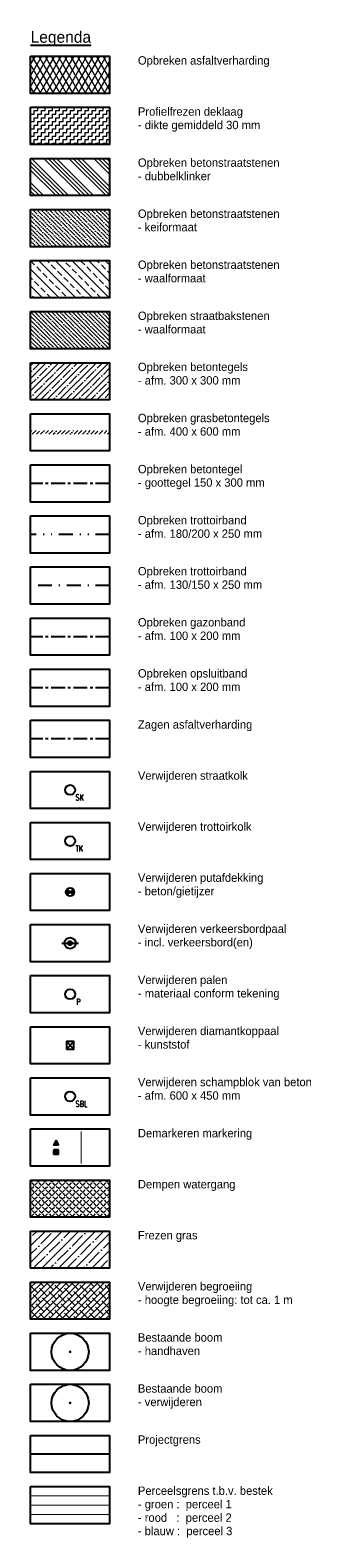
# Model space of a CAD drawing. Header units: metres. Extents: x 152057 to 155740, y 463538 to 465228.
# Tile 65 of 65: x 155708 to 155740, y 465065 to 465228. Entities that reach past the tile are written whole.
import ezdxf
from ezdxf.enums import TextEntityAlignment as Align

# ---------------------------------------------------------------- set-up
doc = ezdxf.new("R2010")
doc.units = ezdxf.units.M
for name, pattern in [('CENTER__G5', [2.4, 1.5, -0.3, 0.3, -0.3]), ('DASHDOT__G5', [3, 1.5, -0.75, 0, -0.75]), ('DIVIDE__G5', [3.75, 1.5, -0.75, 0, -0.75, 0, -0.75]), ('LIJN05-05', [1, 0.5, -0.5])]:
    doc.linetypes.add(name, pattern=pattern)
doc.layers.add('-DR-alg-hulplijnen', color=210, linetype='Continuous', plot=False)
for name, color, linetype in [('-DR-alg-legenda', 2, 'Continuous'), ('-DR-alg-perceelsgrens', 7, 'Continuous'), ('-DR-alg-projectgrens 1-500', 3, 'PROJECTGRENS_1-500'), ('-DR-v-inr-afzetpaal', 2, 'Continuous'), ('-DR-v-inr-schampblok', 10, 'Continuous'), ('-DR-v-inr-verkeersbordpaal', 2, 'Continuous'), ('-DR-v-mk-demarkeren', 252, 'Continuous'), ('-DR-v-rio-inspectieput opnieuw stellen', 1, 'Continuous'), ('-DR-v-rio-straatkolk', 1, 'Continuous'), ('-DR-v-rio-trottoirkolk', 1, 'Continuous'), ('-DR-v-vh-asfalt zagen', 10, 'CENTER__G5'), ('-DR-v-vh-band 10x20', 5, 'CENTER__G5'), ('-DR-v-vh-band 10x20 gazon', 4, 'CENTER__G5'), ('-DR-v-vh-band 13-15x25', 5, 'DASHDOT__G5'), ('-DR-v-vh-band 18-20x25', 5, 'DIVIDE__G5'), ('-DR-v-vh-goottegel', 151, 'CENTER__G5')]:
    doc.layers.add(name, color=color, linetype=linetype)
for name, color, linetype, lineweight in [('-DR-v-gr-begroeiing', 84, 'Continuous', 9), ('-DR-v-gr-dempen watergang', 170, 'Continuous', 9), ('-DR-v-gr-frezen', 84, 'Continuous', 9), ('-DR-v-vh-arc-asfalt frezen', 252, 'Continuous', 9), ('-DR-v-vh-arc-asfalt opbreken', 252, 'Continuous', 9), ('-DR-v-vh-arc-BSS dubbelklinker', 252, 'Continuous', 9), ('-DR-v-vh-arc-BSS keiformaat', 252, 'Continuous', 9), ('-DR-v-vh-arc-BSS waalformaat', 252, 'Continuous', 9), ('-DR-v-vh-arc-grasbeton', 252, 'Continuous', 9), ('-DR-v-vh-arc-SBS waalformaat', 252, 'Continuous', 9), ('-DR-v-vh-arc-tegels', 252, 'Continuous', 9)]:
    doc.layers.add(name, color=color, linetype=linetype, lineweight=lineweight)
doc.styles.add('18_100', font='romans.shx', dxfattribs={"width": 0.8, "height": 0.18})
doc.styles.add('18_200', font='romans.shx', dxfattribs={"width": 0.8, "height": 0.36})
doc.styles.add('Drong', font='txt', dxfattribs={"height": 1.8})
doc.styles.add('eurostile', font='txt')
doc.linetypes.add('PROJECTGRENS_1-500', pattern='A,0.8,-0.32,[133,ltypeshp.shx,S=0.32,R=0,X=-0.32,Y=0],-0.32,3.18', length=4.62)

# ---------------------------------------------------------------- blocks, each defined once
blk = doc.blocks.new('Verklaring')
blk.add_lwpolyline([(0, -3), (17, -3), (17, -11), (0, -11)], close=True)
at = {"style": 'eurostile'}
for tag, p in [('OMSCHRIJVING1', (23.1, -3)), ('OMSCHRIJVING2', (23.1, -5.9)), ('OMSCHRIJVING3', (23.1, -8.8))]:
    blk.add_attdef(tag, text='', height=1.8, dxfattribs=at).set_placement(p, align=Align.TOP_LEFT)
blk = doc.blocks.new('Verklaring - koptekst')
at = {"style": 'eurostile'}
blk.add_attdef('%%UVERKLARING', (0, 2.9), '', height=2.5, dxfattribs=at)
blk = doc.blocks.new('put')
at = {"color": 0, "ltscale": 0.5}
for p, q in [((-0.3, 0.06), (-0.06, 0.05)), ((-0.3, 0.03), (-0.03, 0.03)), ((-0.3, 0), (0, 0)), ((-0.29, 0.08), (-0.08, 0.08)), ((-0.28, 0.11), (-0.11, 0.11)), ((-0.27, 0.14), (-0.14, 0.14)), ((-0.27, 0.14), (-0.14, 0.14)), ((-0.25, 0.16), (-0.16, 0.16)), ((-0.23, 0.19), (-0.19, 0.19)), ((0, 0), (0.3, 0)), ((0.03, 0.03), (0.3, 0.03)), ((0.05, 0.05), (0.29, 0.05)), ((0.08, 0.08), (0.29, 0.08)), ((0.11, 0.11), (0.28, 0.11)), ((0.14, 0.14), (0.27, 0.14)), ((0.16, 0.16), (0.25, 0.16)), ((0.19, 0.19), (0.23, 0.19)), ((-0.3, -0.03), (-0.03, -0.03)), ((-0.3, -0.05), (-0.05, -0.05)), ((-0.29, -0.08), (-0.08, -0.08)), ((-0.28, -0.11), (-0.11, -0.11)), ((-0.27, -0.14), (-0.14, -0.14)), ((-0.25, -0.16), (-0.16, -0.16)), ((-0.23, -0.19), (-0.19, -0.19)), ((0.03, -0.03), (0.3, -0.03)), ((0.05, -0.05), (0.29, -0.06)), ((0.08, -0.08), (0.29, -0.08)), ((0.11, -0.11), (0.28, -0.11)), ((0.14, -0.14), (0.27, -0.14)), ((0.16, -0.16), (0.25, -0.16)), ((0.19, -0.19), (0.23, -0.19))]:
    blk.add_line(p, q, dxfattribs=at)
at = {"ltscale": 0.5}
for p, q in [((-0.21, 0.21), (0.21, -0.21)), ((0.21, 0.21), (-0.21, -0.21))]:
    blk.add_line(p, q, dxfattribs=at)
blk.add_ellipse((0, 0), major_axis=(-0.212, 0.212), ratio=1, start_param=3.926991, end_param=10.210176, dxfattribs=at)
at = {"style": '18_200', "width": 0.8}
blk.add_attdef('HOOGTE', (0.4, 0.26), '', height=0.25, dxfattribs=at)
blk = doc.blocks.new('trottoirkolk bestaand')
at = {"ltscale": 2}
blk.add_ellipse((0, 0), major_axis=(-0.127, 0.127), ratio=1, start_param=3.926991, end_param=10.210176, dxfattribs=at)
at = {"ltscale": 2, "style": '18_100', "width": 0.8}
blk.add_text('TK', height=0.216, dxfattribs=at).set_placement((0.193, -0.375))
at = {"style": '18_200', "width": 0.8}
blk.add_attdef('HOOGTE', (0.214, 0.179), '', height=0.25, dxfattribs=at)
blk = doc.blocks.new('straatkolk bestaand')
at = {"ltscale": 2}
blk.add_ellipse((0, 0), major_axis=(-0.127, 0.127), ratio=1, start_param=3.926991, end_param=10.210176, dxfattribs=at)
at = {"ltscale": 2, "style": '18_100', "width": 0.8}
blk.add_text('SK', height=0.216, dxfattribs=at).set_placement((0.193, -0.375))
at = {"style": '18_200', "width": 0.8}
blk.add_attdef('HOOGTE', (0.29, 0.211), '', height=0.25, dxfattribs=at)
blk = doc.blocks.new('verkeersbord')
blk.add_line((-0.3, 0), (0.3, 0))
for radius in [0.2, 0.0745]:
    blk.add_circle((0, 0), radius)
at = {"style": '18_200', "width": 0.8}
blk.add_attdef('HOOGTE', (0.245, 0.178), '', height=0.25, dxfattribs=at)
blk = doc.blocks.new('PAAL')
at = {"ltscale": 2}
blk.add_ellipse((0, 0), major_axis=(-0.181, 0), ratio=1, start_param=3.926991, end_param=10.210176, dxfattribs=at)
at = {"ltscale": 2, "style": '18_200', "width": 0.8}
blk.add_text('P', height=0.218, dxfattribs=at).set_placement((0.219, -0.382))
at = {"style": '18_200', "width": 0.8}
blk.add_attdef('HOOGTE', (0.236, 0.203), '', height=0.25, dxfattribs=at)
blk = doc.blocks.new('A$C37a2828a')
blk.add_lwpolyline([(-0.2, -0.2), (0.2, -0.2), (0.2, 0.2), (-0.2, 0.2)], close=True)
for points in [[(0.2, 0.2), (-0.2, -0.2)], [(-0.2, 0.2), (0.2, -0.2)]]:
    blk.add_lwpolyline(points)
blk = doc.blocks.new('schampblok')
at = {"ltscale": 2}
blk.add_ellipse((0, 0), major_axis=(-0.127, 0.127), ratio=1, start_param=1.570796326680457, end_param=7.853981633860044, dxfattribs=at)
at = {"ltscale": 2, "style": '18_100', "width": 0.8}
blk.add_text('SBL', height=0.216, dxfattribs=at).set_placement((0.193, -0.375))
at = {"style": '18_200', "width": 0.8}
blk.add_attdef('HOOGTE', (0.212, 0.28), '', height=0.25, dxfattribs=at)
blk = doc.blocks.new('*U18')
blk.add_hatch(color=256).paths.add_polyline_path([(-0.5, 0.01), (-0.51, -0.49), (-0.01, -0.5), (0, 0)])
for p, q in [((-0.51, -0.49), (-0.5, 0.01)), ((0, 0), (-0.5, 0.01)), ((-0.01, -0.5), (0, 0)), ((-0.01, -0.5), (-0.51, -0.49))]:
    blk.add_line(p, q)
blk = doc.blocks.new('*U20')
blk.add_lwpolyline([(-0.75, 0, 0.5, 0, 0), (-0.75, 0.5, 0, 0, 0)], format="xyseb")
blk.add_lwpolyline([(-0.5, 0), (-1, 0), (-0.75, 0.5)], close=True)

msp = doc.modelspace()

# ---------------------------------------------------------------- hatches: boundary and pattern name
at = {"layer": '-DR-alg-legenda'}
h = msp.add_hatch(color=253, dxfattribs=at)
edge = h.paths.add_edge_path()
edge.add_arc((155712.53, 465085.48), 0.15, 0, 360)
h = msp.add_hatch(color=10, dxfattribs=at)
edge = h.paths.add_edge_path()
edge.add_arc((155712.53, 465079.98), 0.15, 0, 360)
at = {"layer": '-DR-v-gr-begroeiing'}
h = msp.add_hatch(dxfattribs=at)
h.set_pattern_fill('ANSI38', color=256, scale=0.15)
h.set_pattern_definition([(45, (2718.8228, 1554.00314), (-0.33675960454, 0.33675960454), []), (135, (2718.8228, 1554.00314), (-1.0102788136, 0.33675960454), [1.190625, -0.714375])])
h.paths.add_polyline_path([(155708.28, 465092.98), (155716.78, 465092.98), (155716.78, 465088.98), (155708.28, 465088.98)])
at = {"layer": '-DR-v-gr-dempen watergang'}
h = msp.add_hatch(dxfattribs=at)
h.set_pattern_fill('ANGLE', color=256, scale=0.075, angle=45)
h.set_pattern_definition([(45, (2718.8228, 1586.99384), (-0.370435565, 0.370435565), [0.381, -0.142875]), (135, (2718.8228, 1586.99384), (-0.370435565, -0.370435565), [0.381, -0.142875])])
h.paths.add_polyline_path([(155708.28, 465103.97), (155716.78, 465103.97), (155716.78, 465099.98), (155708.28, 465099.98)])
at = {"layer": '-DR-v-gr-frezen'}
h = msp.add_hatch(dxfattribs=at)
h.set_pattern_fill('ANSI35', color=256, scale=0.2)
h.set_pattern_definition([(45, (2718.8228, 1554.0031), (-0.898025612, 0.898025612), []), (45, (2719.7208, 1554.0031), (-0.898025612, 0.898025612), [1.5875, -0.3175, 0, -0.3175])])
h.paths.add_polyline_path([(155708.28, 465098.48), (155716.78, 465098.48), (155716.78, 465094.48), (155708.28, 465094.48)])
at = {"layer": '-DR-v-vh-arc-asfalt frezen'}
h = msp.add_hatch(dxfattribs=at)
h.set_pattern_fill('AVH-ASFALT_FREESVAK', color=256, scale=0.25, pattern_type=2)
h.set_pattern_definition([(0, (2718.8228, 1597.99074), (0.390625, 0.390625), [0.390625, -0.390625]), (90, (2719.21343, 1597.99074), (-0.390625, 0.390625), [0.390625, -0.390625])])
h.paths.add_polyline_path([(155708.28, 465219.44), (155716.78, 465219.44), (155716.78, 465215.44), (155708.28, 465215.44)])
at = {"layer": '-DR-v-vh-arc-asfalt opbreken'}
h = msp.add_hatch(dxfattribs=at)
h.set_pattern_fill('AVH-ASFALT_LAAG1-D', color=256, scale=20, pattern_type=2)
h.set_pattern_definition([(60, (152089.3336, 463368.2484), (-0.51961524, 0.3), []), (120, (152089.3336, 463368.2484), (-0.51961524, -0.3), [])])
h.paths.add_polyline_path([(155708.28, 465224.94), (155716.78, 465224.94), (155716.78, 465220.94), (155708.28, 465220.94)])
at = {"layer": '-DR-v-vh-arc-BSS dubbelklinker'}
h = msp.add_hatch(dxfattribs=at)
h.set_pattern_fill('ANSI34', color=256, scale=0.1, angle=90)
h.set_pattern_definition([(135, (2718.8228, 1597.9907), (-1.347038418, -1.347038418), []), (135, (2718.8228, 1598.4398), (-1.347038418, -1.347038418), []), (135, (2718.8228, 1598.8888), (-1.347038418, -1.347038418), []), (135, (2718.8228, 1599.3378), (-1.347038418, -1.347038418), [])])
h.paths.add_polyline_path([(155708.28, 465213.94), (155716.78, 465213.94), (155716.78, 465209.94), (155708.28, 465209.94)])
at = {"layer": '-DR-v-vh-arc-BSS keiformaat'}
h = msp.add_hatch(dxfattribs=at)
h.set_pattern_fill('ANSI36', color=256, scale=0.1, angle=90)
h.set_pattern_definition([(135, (2718.8228, 1597.99074), (-0.61739260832, 0.16837980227), [0.79375, -0.15875, 0, -0.15875])])
h.paths.add_polyline_path([(155708.28, 465208.44), (155716.78, 465208.44), (155716.78, 465204.45), (155708.28, 465204.45)])
at = {"layer": '-DR-v-vh-arc-BSS waalformaat'}
h = msp.add_hatch(dxfattribs=at)
h.set_pattern_fill('ANSI33', color=256, scale=0.2, angle=90)
h.set_pattern_definition([(135, (2718.8228, 1603.4892), (-0.898025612, -0.898025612), []), (135, (2718.8228, 1604.3872), (-0.898025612, -0.898025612), [0.635, -0.3175])])
h.paths.add_polyline_path([(155708.28, 465202.95), (155716.78, 465202.95), (155716.78, 465198.95), (155708.28, 465198.95)])
at = {"layer": '-DR-v-vh-arc-grasbeton'}
h = msp.add_hatch(dxfattribs=at)
h.set_pattern_fill('ANSI35', color=256, scale=0.1)
h.paths.add_polyline_path([(155716.78, 465184.65), (155708.28, 465184.65), (155708.28, 465184.25), (155716.78, 465184.25)])
at = {"layer": '-DR-v-vh-arc-SBS waalformaat'}
h = msp.add_hatch(dxfattribs=at)
h.set_pattern_fill('ANSI35', color=256, scale=0.1, angle=-270)
h.set_pattern_definition([(135, (2718.8228, 1597.99074), (-0.44901280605, -0.44901280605), []), (135, (2718.8228, 1598.43975), (-0.44901280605, -0.44901280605), [0.79375, -0.15875, 0, -0.15875])])
h.paths.add_polyline_path([(155708.28, 465197.45), (155716.78, 465197.45), (155716.78, 465193.45), (155708.28, 465193.45)])
at = {"layer": '-DR-v-vh-arc-tegels'}
h = msp.add_hatch(dxfattribs=at)
h.set_pattern_fill('ANSI35', color=256, scale=0.15)
h.set_pattern_definition([(45, (2718.8228, 1597.9907), (-0.673519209, 0.673519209), []), (45, (2719.4963, 1597.9907), (-0.673519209, 0.673519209), [1.190625, -0.238125, 0, -0.238125])])
h.paths.add_polyline_path([(155708.28, 465191.95), (155716.78, 465191.95), (155716.78, 465187.95), (155708.28, 465187.95)])

# ---------------------------------------------------------------- linework, layer by layer
at = {"layer": '-DR-alg-legenda', "color": 253}
msp.add_circle((155712.53, 465085.48), 2, dxfattribs=at)
at = {"layer": '-DR-alg-legenda', "color": 10}
msp.add_circle((155712.53, 465079.98), 2, dxfattribs=at)
at = {"layer": '-DR-alg-perceelsgrens', "color": 81, "true_color": 0x92e67f, "const_width": 0.1, "flags": 128}
msp.add_lwpolyline([(155708.28, 465069.98), (155716.78, 465069.98)], dxfattribs=at)
at = {"layer": '-DR-alg-perceelsgrens', "color": 11, "true_color": 0xe97c7c, "const_width": 0.1, "flags": 128}
msp.add_lwpolyline([(155708.28, 465068.98), (155716.78, 465068.98)], dxfattribs=at)
at = {"layer": '-DR-alg-perceelsgrens', "color": 161, "true_color": 0x7ea3e7, "const_width": 0.1, "flags": 128}
msp.add_lwpolyline([(155708.28, 465067.98), (155716.78, 465067.98)], dxfattribs=at)
at = {"layer": '-DR-alg-projectgrens 1-500', "flags": 128}
msp.add_lwpolyline([(155708.28, 465074.48), (155716.78, 465074.48)], dxfattribs=at)
at = {"layer": '-DR-v-mk-demarkeren', "linetype": 'LIJN05-05', "const_width": 0.1, "flags": 128}
msp.add_lwpolyline([(155713.73, 465105.72), (155713.73, 465109.22)], dxfattribs=at)
at = {"layer": '-DR-v-vh-asfalt zagen', "flags": 128}
msp.add_lwpolyline([(155716.78, 465151.46), (155708.28, 465151.46)], dxfattribs=at)
at = {"layer": '-DR-v-vh-band 10x20', "flags": 128}
msp.add_lwpolyline([(155716.78, 465156.96), (155708.28, 465156.96)], dxfattribs=at)
at = {"layer": '-DR-v-vh-band 10x20 gazon', "flags": 128}
msp.add_lwpolyline([(155716.78, 465162.46), (155708.28, 465162.46)], dxfattribs=at)
at = {"layer": '-DR-v-vh-band 13-15x25', "flags": 128}
msp.add_lwpolyline([(155716.78, 465167.96), (155708.28, 465167.96)], dxfattribs=at)
at = {"layer": '-DR-v-vh-band 18-20x25', "flags": 128}
msp.add_lwpolyline([(155716.78, 465173.46), (155708.28, 465173.46)], dxfattribs=at)
at = {"layer": '-DR-v-vh-goottegel'}
msp.add_lwpolyline([(155716.78, 465178.95), (155708.28, 465178.95)], dxfattribs=at)

# ---------------------------------------------------------------- block references
at = {"layer": '-DR-alg-hulplijnen', "xscale": 0.5, "yscale": 0.5, "zscale": 0.5}
for p in [(155708.28, 465088.98), (155708.28, 465083.48)]:
    msp.add_blockref('Verklaring', p, dxfattribs=at)
at = {"layer": '-DR-alg-legenda', "xscale": 0.5, "yscale": 0.5, "zscale": 0.5}
for name, p, values in [('Verklaring - koptekst', (155708.28, 465224.94), {'%%UVERKLARING': '%%ULegenda'}), ('Verklaring', (155708.28, 465072.48), {'OMSCHRIJVING1': 'Perceelsgrens t.b.v. bestek', 'OMSCHRIJVING2': '- groen :  perceel 1', 'OMSCHRIJVING3': '- rood   :  perceel 2'})]:
    msp.add_blockref(name, p, dxfattribs=at).add_auto_attribs(values)
at = {"layer": '-DR-alg-legenda'}
ref = msp.add_blockref('Verklaring', (155708.28, 465226.44), dxfattribs=dict(at, xscale=0.5, yscale=0.5, zscale=0.5))
ref.add_attrib('OMSCHRIJVING1', 'Opbreken asfaltverharding', dxfattribs={"layer": '0', "height": 0.9, "style": 'eurostile'}).set_placement((155719.83, 465224.94), align=Align.TOP_LEFT)
ref = msp.add_blockref('Verklaring', (155708.28, 465220.94), dxfattribs=dict(at, xscale=0.5, yscale=0.5, zscale=0.5))
ref.add_attrib('OMSCHRIJVING1', 'Profielfrezen deklaag', dxfattribs={"layer": '0', "height": 0.9, "style": 'eurostile'}).set_placement((155719.83, 465219.44), align=Align.TOP_LEFT)
ref.add_attrib('OMSCHRIJVING2', '- dikte gemiddeld 30 mm', dxfattribs={"layer": '0', "height": 0.9, "style": 'eurostile'}).set_placement((155719.83, 465217.99), align=Align.TOP_LEFT)
ref = msp.add_blockref('Verklaring', (155708.28, 465215.44), dxfattribs=dict(at, xscale=0.5, yscale=0.5, zscale=0.5))
ref.add_attrib('OMSCHRIJVING1', 'Opbreken betonstraatstenen', dxfattribs={"layer": '0', "height": 0.9, "style": 'eurostile'}).set_placement((155719.83, 465213.94), align=Align.TOP_LEFT)
ref.add_attrib('OMSCHRIJVING2', '- dubbelklinker', dxfattribs={"layer": '0', "height": 0.9, "style": 'eurostile'}).set_placement((155719.83, 465212.49), align=Align.TOP_LEFT)
ref = msp.add_blockref('Verklaring', (155708.28, 465209.94), dxfattribs=dict(at, xscale=0.5, yscale=0.5, zscale=0.5))
ref.add_attrib('OMSCHRIJVING1', 'Opbreken betonstraatstenen', dxfattribs={"layer": '0', "height": 0.9, "style": 'eurostile'}).set_placement((155719.83, 465208.44), align=Align.TOP_LEFT)
ref.add_attrib('OMSCHRIJVING2', '- keiformaat', dxfattribs={"layer": '0', "height": 0.9, "style": 'eurostile'}).set_placement((155719.83, 465207), align=Align.TOP_LEFT)
ref = msp.add_blockref('Verklaring', (155708.28, 465204.45), dxfattribs=dict(at, xscale=0.5, yscale=0.5, zscale=0.5))
ref.add_attrib('OMSCHRIJVING1', 'Opbreken betonstraatstenen', dxfattribs={"layer": '0', "height": 0.9, "style": 'eurostile'}).set_placement((155719.83, 465202.95), align=Align.TOP_LEFT)
ref.add_attrib('OMSCHRIJVING2', '- waalformaat', dxfattribs={"layer": '0', "height": 0.9, "style": 'eurostile'}).set_placement((155719.83, 465201.5), align=Align.TOP_LEFT)
ref = msp.add_blockref('Verklaring', (155708.28, 465198.95), dxfattribs=dict(at, xscale=0.5, yscale=0.5, zscale=0.5))
ref.add_attrib('OMSCHRIJVING1', 'Opbreken straatbakstenen', dxfattribs={"layer": '0', "height": 0.9, "style": 'eurostile'}).set_placement((155719.83, 465197.45), align=Align.TOP_LEFT)
ref.add_attrib('OMSCHRIJVING2', '- waalformaat', dxfattribs={"layer": '0', "height": 0.9, "style": 'eurostile'}).set_placement((155719.83, 465196), align=Align.TOP_LEFT)
ref = msp.add_blockref('Verklaring', (155708.28, 465193.45), dxfattribs=dict(at, xscale=0.5, yscale=0.5, zscale=0.5))
ref.add_attrib('OMSCHRIJVING1', 'Opbreken betontegels', dxfattribs={"layer": '0', "height": 0.9, "style": 'eurostile'}).set_placement((155719.83, 465191.95), align=Align.TOP_LEFT)
ref.add_attrib('OMSCHRIJVING2', '- afm. 300 x 300 mm', dxfattribs={"layer": '0', "height": 0.9, "style": 'eurostile'}).set_placement((155719.83, 465190.5), align=Align.TOP_LEFT)
ref = msp.add_blockref('Verklaring', (155708.28, 465187.95), dxfattribs=dict(at, xscale=0.5, yscale=0.5, zscale=0.5))
ref.add_attrib('OMSCHRIJVING1', 'Opbreken grasbetontegels', dxfattribs={"layer": '0', "height": 0.9, "style": 'eurostile'}).set_placement((155719.83, 465186.45), align=Align.TOP_LEFT)
ref.add_attrib('OMSCHRIJVING2', '- afm. 400 x 600 mm', dxfattribs={"layer": '0', "height": 0.9, "style": 'eurostile'}).set_placement((155719.83, 465185), align=Align.TOP_LEFT)
ref = msp.add_blockref('Verklaring', (155708.28, 465182.45), dxfattribs=dict(at, xscale=0.5, yscale=0.5, zscale=0.5))
ref.add_attrib('OMSCHRIJVING1', 'Opbreken betontegel', dxfattribs={"layer": '0', "height": 0.9, "style": 'eurostile'}).set_placement((155719.83, 465180.95), align=Align.TOP_LEFT)
ref.add_attrib('OMSCHRIJVING2', '- goottegel 150 x 300 mm', dxfattribs={"layer": '0', "height": 0.9, "style": 'eurostile'}).set_placement((155719.83, 465179.5), align=Align.TOP_LEFT)
ref = msp.add_blockref('Verklaring', (155708.28, 465176.95), dxfattribs=dict(at, xscale=0.5, yscale=0.5, zscale=0.5))
ref.add_attrib('OMSCHRIJVING1', 'Opbreken trottoirband', dxfattribs={"layer": '0', "height": 0.9, "style": 'eurostile'}).set_placement((155719.83, 465175.45), align=Align.TOP_LEFT)
ref.add_attrib('OMSCHRIJVING2', '- afm. 180/200 x 250 mm', dxfattribs={"layer": '0', "height": 0.9, "style": 'eurostile'}).set_placement((155719.83, 465174), align=Align.TOP_LEFT)
ref = msp.add_blockref('Verklaring', (155708.28, 465171.46), dxfattribs=dict(at, xscale=0.5, yscale=0.5, zscale=0.5))
ref.add_attrib('OMSCHRIJVING1', 'Opbreken trottoirband', dxfattribs={"layer": '0', "height": 0.9, "style": 'eurostile'}).set_placement((155719.83, 465169.96), align=Align.TOP_LEFT)
ref.add_attrib('OMSCHRIJVING2', '- afm. 130/150 x 250 mm', dxfattribs={"layer": '0', "height": 0.9, "style": 'eurostile'}).set_placement((155719.83, 465168.51), align=Align.TOP_LEFT)
ref = msp.add_blockref('Verklaring', (155708.28, 465165.96), dxfattribs=dict(at, xscale=0.5, yscale=0.5, zscale=0.5))
ref.add_attrib('OMSCHRIJVING1', 'Opbreken gazonband', dxfattribs={"layer": '0', "height": 0.9, "style": 'eurostile'}).set_placement((155719.83, 465164.46), align=Align.TOP_LEFT)
ref.add_attrib('OMSCHRIJVING2', '- afm. 100 x 200 mm', dxfattribs={"layer": '0', "height": 0.9, "style": 'eurostile'}).set_placement((155719.83, 465163.01), align=Align.TOP_LEFT)
ref = msp.add_blockref('Verklaring', (155708.28, 465160.46), dxfattribs=dict(at, xscale=0.5, yscale=0.5, zscale=0.5))
ref.add_attrib('OMSCHRIJVING1', 'Opbreken opsluitband', dxfattribs={"layer": '0', "height": 0.9, "style": 'eurostile'}).set_placement((155719.83, 465158.96), align=Align.TOP_LEFT)
ref.add_attrib('OMSCHRIJVING2', '- afm. 100 x 200 mm', dxfattribs={"layer": '0', "height": 0.9, "style": 'eurostile'}).set_placement((155719.83, 465157.51), align=Align.TOP_LEFT)
ref = msp.add_blockref('Verklaring', (155708.28, 465154.96), dxfattribs=dict(at, xscale=0.5, yscale=0.5, zscale=0.5))
ref.add_attrib('OMSCHRIJVING1', 'Zagen asfaltverharding', dxfattribs={"layer": '0', "height": 0.9, "style": 'eurostile'}).set_placement((155719.83, 465153.46), align=Align.TOP_LEFT)
ref = msp.add_blockref('Verklaring', (155708.28, 465149.46), dxfattribs=dict(at, xscale=0.5, yscale=0.5, zscale=0.5))
ref.add_attrib('OMSCHRIJVING1', 'Verwijderen straatkolk', dxfattribs={"layer": '0', "height": 0.9, "style": 'eurostile'}).set_placement((155719.83, 465147.96), align=Align.TOP_LEFT)
ref = msp.add_blockref('Verklaring', (155708.28, 465143.96), dxfattribs=dict(at, xscale=0.5, yscale=0.5, zscale=0.5))
ref.add_attrib('OMSCHRIJVING1', 'Verwijderen trottoirkolk', dxfattribs={"layer": '0', "height": 0.9, "style": 'eurostile'}).set_placement((155719.83, 465142.46), align=Align.TOP_LEFT)
ref = msp.add_blockref('Verklaring', (155708.28, 465138.47), dxfattribs=dict(at, xscale=0.5, yscale=0.5, zscale=0.5))
ref.add_attrib('OMSCHRIJVING1', 'Verwijderen putafdekking', dxfattribs={"layer": '0', "height": 0.9, "style": 'eurostile'}).set_placement((155719.83, 465136.97), align=Align.TOP_LEFT)
ref.add_attrib('OMSCHRIJVING2', '- beton/gietijzer', dxfattribs={"layer": '0', "height": 0.9, "style": 'eurostile'}).set_placement((155719.83, 465135.52), align=Align.TOP_LEFT)
ref = msp.add_blockref('Verklaring', (155708.28, 465132.97), dxfattribs=dict(at, xscale=0.5, yscale=0.5, zscale=0.5))
ref.add_attrib('OMSCHRIJVING1', 'Verwijderen verkeersbordpaal', dxfattribs={"layer": '0', "height": 0.9, "style": 'eurostile'}).set_placement((155719.83, 465131.47), align=Align.TOP_LEFT)
ref.add_attrib('OMSCHRIJVING2', '- incl. verkeersbord(en)', dxfattribs={"layer": '0', "height": 0.9, "style": 'eurostile'}).set_placement((155719.83, 465130.02), align=Align.TOP_LEFT)
ref = msp.add_blockref('Verklaring', (155708.28, 465127.47), dxfattribs=dict(at, xscale=0.5, yscale=0.5, zscale=0.5))
ref.add_attrib('OMSCHRIJVING1', 'Verwijderen palen', dxfattribs={"layer": '0', "height": 0.9, "style": 'eurostile'}).set_placement((155719.83, 465125.97), align=Align.TOP_LEFT)
ref.add_attrib('OMSCHRIJVING2', '- materiaal conform tekening', dxfattribs={"layer": '0', "height": 0.9, "style": 'eurostile'}).set_placement((155719.83, 465124.52), align=Align.TOP_LEFT)
ref = msp.add_blockref('Verklaring', (155708.28, 465121.97), dxfattribs=dict(at, xscale=0.5, yscale=0.5, zscale=0.5))
ref.add_attrib('OMSCHRIJVING1', 'Verwijderen diamantkoppaal', dxfattribs={"layer": '0', "height": 0.9, "style": 'eurostile'}).set_placement((155719.83, 465120.47), align=Align.TOP_LEFT)
ref.add_attrib('OMSCHRIJVING2', '- kunststof', dxfattribs={"layer": '0', "height": 0.9, "style": 'eurostile'}).set_placement((155719.83, 465119.02), align=Align.TOP_LEFT)
ref = msp.add_blockref('Verklaring', (155708.28, 465116.47), dxfattribs=dict(at, xscale=0.5, yscale=0.5, zscale=0.5))
ref.add_attrib('OMSCHRIJVING1', 'Verwijderen schampblok van beton', dxfattribs={"layer": '0', "height": 0.9, "style": 'eurostile'}).set_placement((155719.83, 465114.97), align=Align.TOP_LEFT)
ref.add_attrib('OMSCHRIJVING2', '- afm. 600 x 450 mm', dxfattribs={"layer": '0', "height": 0.9, "style": 'eurostile'}).set_placement((155719.83, 465113.52), align=Align.TOP_LEFT)
ref = msp.add_blockref('Verklaring', (155708.28, 465110.97), dxfattribs=dict(at, xscale=0.5, yscale=0.5, zscale=0.5))
ref.add_attrib('OMSCHRIJVING1', 'Demarkeren markering', dxfattribs={"layer": '0', "height": 0.9, "style": 'eurostile'}).set_placement((155719.83, 465109.47), align=Align.TOP_LEFT)
ref = msp.add_blockref('Verklaring', (155708.28, 465105.47), dxfattribs=dict(at, xscale=0.5, yscale=0.5, zscale=0.5))
ref.add_attrib('OMSCHRIJVING1', 'Dempen watergang', dxfattribs={"layer": '0', "height": 0.9, "style": 'eurostile'}).set_placement((155719.83, 465103.97), align=Align.TOP_LEFT)
ref = msp.add_blockref('Verklaring', (155708.28, 465099.98), dxfattribs=dict(at, xscale=0.5, yscale=0.5, zscale=0.5))
ref.add_attrib('OMSCHRIJVING1', 'Frezen gras', dxfattribs={"layer": '0', "height": 0.9, "style": 'eurostile'}).set_placement((155719.83, 465098.48), align=Align.TOP_LEFT)
ref = msp.add_blockref('Verklaring', (155708.28, 465094.48), dxfattribs=dict(at, xscale=0.5, yscale=0.5, zscale=0.5))
ref.add_attrib('OMSCHRIJVING1', 'Verwijderen begroeiing', dxfattribs={"layer": '0', "height": 0.9, "style": 'eurostile'}).set_placement((155719.83, 465092.98), align=Align.TOP_LEFT)
ref.add_attrib('OMSCHRIJVING2', '- hoogte begroeiing: tot ca. 1 m', dxfattribs={"layer": '0', "height": 0.9, "style": 'eurostile'}).set_placement((155719.83, 465091.53), align=Align.TOP_LEFT)
ref = msp.add_blockref('Verklaring', (155708.28, 465077.98), dxfattribs=dict(at, xscale=0.5, yscale=0.5, zscale=0.5))
ref.add_attrib('OMSCHRIJVING1', 'Projectgrens', dxfattribs={"layer": '0', "height": 0.9, "style": 'eurostile'}).set_placement((155719.83, 465076.48), align=Align.TOP_LEFT)
at = {"layer": '-DR-v-inr-afzetpaal'}
for name, p, xscale, yscale, zscale in [('PAAL', (155712.53, 465123.97), 3, 3, 3), ('A$C37a2828a', (155712.53, 465118.47), 2, 2, 2)]:
    msp.add_blockref(name, p, dxfattribs=dict(at, xscale=xscale, yscale=yscale, zscale=zscale))
at = {"layer": '-DR-v-inr-schampblok', "xscale": 3, "yscale": 3, "zscale": 3}
msp.add_blockref('schampblok', (155712.53, 465112.97), dxfattribs=at)
at = {"layer": '-DR-v-inr-verkeersbordpaal', "xscale": 3, "yscale": 3, "zscale": 3}
msp.add_blockref('verkeersbord', (155712.53, 465129.47), dxfattribs=at)
at = {"layer": '-DR-v-mk-demarkeren'}
for name, p in [('*U20', (155711.78, 465107.72)), ('*U18', (155711.28, 465107.22))]:
    msp.add_blockref(name, p, dxfattribs=at)
at = {"layer": '-DR-v-rio-inspectieput opnieuw stellen', "xscale": 1.5, "yscale": 1.5, "zscale": 1.5}
msp.add_blockref('put', (155712.53, 465134.97), dxfattribs=at)
at = {"layer": '-DR-v-rio-straatkolk', "xscale": 3, "yscale": 3, "zscale": 3}
msp.add_blockref('straatkolk bestaand', (155712.53, 465145.96), dxfattribs=at)
at = {"layer": '-DR-v-rio-trottoirkolk', "xscale": 3, "yscale": 3, "zscale": 3}
msp.add_blockref('trottoirkolk bestaand', (155712.53, 465140.46), dxfattribs=at)

# ---------------------------------------------------------------- texts
at = {"layer": '-DR-alg-legenda', "style": 'Drong'}
for s, p in [('Bestaande boom', (155719.83, 465086.58)), ('- handhaven', (155719.83, 465085.13)), ('Bestaande boom', (155719.83, 465081.08)), ('- verwijderen', (155719.83, 465079.63))]:
    msp.add_text(s, height=0.9, dxfattribs=at).set_placement(p)
at = {"layer": '-DR-alg-legenda', "style": 'eurostile'}
msp.add_text('- blauw :  perceel 3', height=0.9, dxfattribs=at).set_placement((155719.83, 465066.64), align=Align.TOP_LEFT)

doc.saveas('drawing.dxf')
